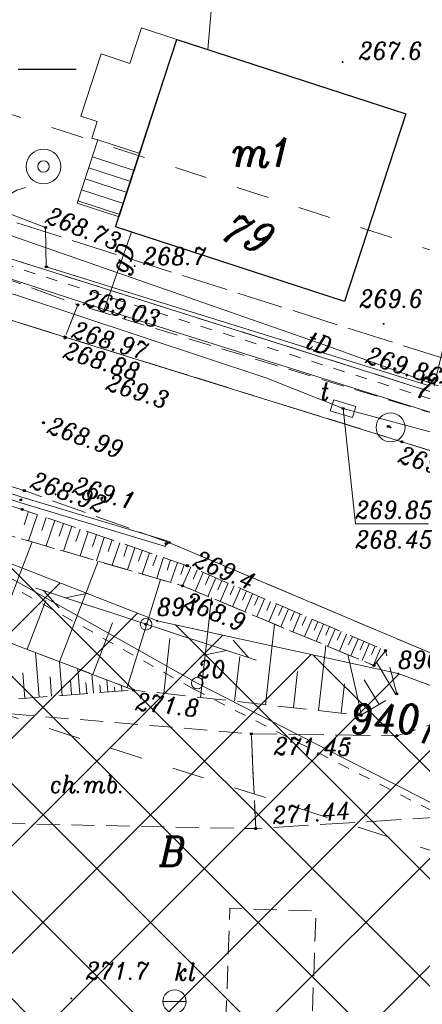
# Model space of a CAD drawing. Header units: metres. Extents: x 7435600 to 7436400, y 5537603 to 5538250.
# Tile 27 of 43: x 7436000 to 7436017, y 5537910 to 5537952. Entities that reach past the tile are written whole.
import ezdxf
from ezdxf.enums import TextEntityAlignment as Align

# ---------------------------------------------------------------- set-up
doc = ezdxf.new("R2010")
doc.units = ezdxf.units.M
doc.header["$MEASUREMENT"] = 0
for name, pattern in [('0.5_0.5', [1, 0.5, -0.5]), ('1.4_1.4', [2.8, 1.4, -1.4]), ('1.5_0.5', [2, 1.5, -0.5]), ('219-500', [0]), ('ktok02-500', [0]), ('mz1.0_0.5', [1.5, 1, -0.5]), ('mz1.25_0.5', [1.75, 1.25, -0.5]), ('mz2.0_0.5', [2.5, 2, -0.5])]:
    doc.linetypes.add(name, pattern=pattern)
doc.layers.get('0').update_dxf_attribs({"color": 2, "linetype": 'CONTINUOUS', "lineweight": 5})
doc.layers.add('!ramka', color=2, linetype='CONTINUOUS', lineweight=0)
doc.layers.add('BUIB02_02', color=7, linetype='CONTINUOUS', lineweight=0)
for name, color, linetype in [('000 Inne (niezydentyfikowane)', 7, 'CONTINUOUS'), ('121-Punkt osnowy szczegółowej', 7, 'CONTINUOUS'), ('121-Punkt osnowy szczegółowej-Atr103', 7, 'CONTINUOUS'), ('140-Punkty robocze', 7, 'CONTINUOUS'), ('202-Punkt graniczny stabilizowany trwale', 7, 'CONTINUOUS'), ('202-Punkt graniczny stabilizowany trwale-Atr103', 7, 'CONTINUOUS'), ('203-Punkt załamania granicy działki nie stabilizowany', 7, 'CONTINUOUS'), ('203-Punkt załamania granicy działki nie stabilizowany-Atr103', 7, 'CONTINUOUS'), ('210-Oznaczenie użytku', 7, 'CONTINUOUS'), ('211-Nr działki', 7, 'CONTINUOUS'), ('217-Granica konturu klasyfikcyjnego', 7, 'CONTINUOUS'), ('218-Granica użytku po granicy działki', 7, 'CONTINUOUS'), ('219-Linia granicy', 7, 'CONTINUOUS'), ('238-Punkt adresowy budynku', 7, 'CONTINUOUS'), ('312-Budynek (powierzchnia)', 7, 'CONTINUOUS'), ('312-Numer ewidencyjny budynku-Atr124', 7, 'CONTINUOUS'), ('352-schody (powierzchnia)', 7, 'CONTINUOUS'), ('403-Punkt określonej wysokości', 7, 'CONTINUOUS'), ('brama (linia)', 7, 'CONTINUOUS'), ('brama (linia) - symbol', 7, 'CONTINUOUS'), ('chodnik (powierzchnia)', 7, 'CONTINUOUS'), ('chodnik (powierzchnia)-Atr17', 7, 'CONTINUOUS'), ('jezdnia (powierzchnia)', 7, 'CONTINUOUS'), ('krawężnik (linia)', 7, 'CONTINUOUS'), ('Miejsce błędu lub ostrzeżenia po kontroli', 7, 'CONTINUOUS'), ('ogrodzenie trwałe (linia)', 7, 'CONTINUOUS'), ('osadnik kanalizacji lokalnej (dół Chambeau) (punkt)', 7, 'CONTINUOUS'), ('osadnik kanalizacji lokalnej (dół Chambeau) (punkt)-Atr17', 7, 'CONTINUOUS'), ('przewód gazowy (linia)', 7, 'CONTINUOUS'), ('przewód gazowy (linia)-Atr1', 7, 'CONTINUOUS'), ('przewód telekomunikacyjny (linia)', 7, 'CONTINUOUS'), ('przewód telekomunikacyjny (linia) - symbol', 7, 'CONTINUOUS'), ('przewód telekomunikacyjny (linia)-Atr1', 7, 'CONTINUOUS'), ('przewód telekomunikacyjny - projektowany lub w budowie (linia) - ob. projektowany', 7, 'CONTINUOUS'), ('przewód wodociągowy (linia)', 7, 'CONTINUOUS'), ('punkt o określonej wysokości (sieć telekomunikacyjna)', 7, 'CONTINUOUS'), ('punkt o określonej wysokości (sieć telekomunikacyjna)-Atr2', 7, 'CONTINUOUS'), ('punkt o określonej wysokości (sieć telekomunikacyjna)-Atr3', 7, 'CONTINUOUS'), ('punkt wysokościowy naturalny', 7, 'CONTINUOUS'), ('punkt wysokościowy naturalny-Atr2', 7, 'CONTINUOUS'), ('punkt wysokościowy sztuczny', 7, 'CONTINUOUS'), ('punkt wysokościowy sztuczny-Atr2', 7, 'CONTINUOUS'), ('rów melioracyjny  przydrożny (linia)', 7, 'CONTINUOUS'), ('skarpa nieumocniona (powierzchnia)', 7, 'CONTINUOUS'), ('Strefa osuwisk potencjalnych', 7, 'CONTINUOUS'), ('studnia (punkt)', 7, 'CONTINUOUS'), ('studzienka prostokątna - przewód telekomunikacyjny (punkt)', 7, 'CONTINUOUS'), ('studzienka prostokątna - przewód telekomunikacyjny (punkt)-Atr17', 7, 'CONTINUOUS'), ('słup (punkt)', 7, 'CONTINUOUS'), ('Wstawianie ramki sekcyjnej z opisem', 7, 'CONTINUOUS')]:
    doc.layers.add(name, color=color, linetype=linetype)
doc.styles.get("Standard").update_dxf_attribs({"font": 'italic_1250.shx', "width": 0.75})
doc.linetypes.add('902-500', pattern='A,3.75,0,[1,ksztalty.shx,S=0.5,R=0,X=0,Y=0],3.75', length=7.5)

# ---------------------------------------------------------------- blocks, each defined once
blk = doc.blocks.new('203')
at = {"linetype": 'Continuous', "lineweight": 0}
h = blk.add_hatch(color=0, dxfattribs=at)
edge = h.paths.add_edge_path()
edge.add_arc((0, 0), 0.045, 0, 360)
blk = doc.blocks.new('202')
at = {"color": 0, "linetype": 'Continuous', "lineweight": 0}
blk.add_circle((0, 0), 0.25, dxfattribs=at)
blk = doc.blocks.new('US13')
at = {"color": 0, "linetype": 'Continuous', "lineweight": 13}
for radius in [0.75, 0.25]:
    blk.add_circle((0, 0), radius, dxfattribs=at)
blk = doc.blocks.new('US07')
at = {"color": 0, "linetype": 'Continuous', "lineweight": 13}
for q in [(-0.5, 0), (0.5, 0)]:
    blk.add_line((0, 0), q, dxfattribs=at)
blk.add_circle((0, 0), 0.5, dxfattribs=at)
blk = doc.blocks.new('PT01')
at = {"color": 0, "linetype": 'Continuous', "lineweight": 13}
for p, q in [((4.65, 0), (3.784, 0.5)), ((0.65, 0), (0, 0)), ((0.65, 0), (1.65, 0)), ((1.65, 0), (2.65, 0)), ((2.65, 0), (3.65, 0)), ((3.65, 0), (2.784, -0.5)), ((3.65, 0), (4.65, 0)), ((4.65, 0), (5, 0))]:
    blk.add_line(p, q, dxfattribs=at)
blk = doc.blocks.new('PW01')
at = {"linetype": 'Continuous', "lineweight": 13}
h = blk.add_hatch(color=0, dxfattribs=at)
edge = h.paths.add_edge_path()
edge.add_arc((0, 0), 0.045, 0, 360)
blk = doc.blocks.new('121')
at = {"linetype": 'Continuous', "lineweight": 13}
h = blk.add_hatch(color=0, dxfattribs=at)
edge = h.paths.add_edge_path()
edge.add_arc((0, 0), 0.045, 0, 360)
at = {"color": 0, "linetype": 'Continuous', "lineweight": 13}
blk.add_circle((0, 0), 0.625, dxfattribs=at)
blk = doc.blocks.new('OK02')
at = {"color": 0, "linetype": 'Continuous', "lineweight": 0}
for centre, start, end in [((-1.5, 0), 0, 60), ((1.5, 0), 120, 180)]:
    blk.add_arc(centre, 1.5, start, end, dxfattribs=at)
blk = doc.blocks.new('SM04')
at = {"color": 0, "linetype": 'Continuous', "lineweight": 13}
blk.add_circle((0, 0), 0.25, dxfattribs=at)
blk = doc.blocks.new('US15B')
at = {"color": 0, "linetype": 'Continuous', "lineweight": 0}
blk.add_lwpolyline([(-0.5, -0.25), (0.5, -0.25), (0.5, 0.25), (-0.5, 0.25)], close=True, dxfattribs=at)
blk = doc.blocks.new('PW02')
at = {"linetype": 'Continuous', "lineweight": 13}
h = blk.add_hatch(color=0, dxfattribs=at)
edge = h.paths.add_edge_path()
edge.add_arc((0, 0), 0.045, 0, 360)
blk = doc.blocks.new('RAMKA500K')
at = {"color": 0}
blk.add_line((0, 200), (2.5, 200), dxfattribs=at)
blk = doc.blocks.new('PIKIETA')
at = {"color": 0}
blk.add_circle((0, 0), 0.045, dxfattribs=at)
blk = doc.blocks.new('801')
at = {"linetype": 'Continuous', "lineweight": 13}
h = blk.add_hatch(color=0, dxfattribs=at)
edge = h.paths.add_edge_path()
edge.add_arc((0, 0), 0.045, 0, 360)

msp = doc.modelspace()

# ---------------------------------------------------------------- hatches: boundary and pattern name
at = {"layer": 'BUIB02_02', "linetype": 'Continuous', "lineweight": 5}
h = msp.add_hatch(dxfattribs=at)
h.set_pattern_fill('CROSSHATCH', color=253, style=0, pattern_type=2)
h.set_pattern_definition([(45, (7435961.6253, 5537924.7712), (-2.319904, 2.319904), []), (315, (7435961.6253, 5537924.7712), (2.319904, 2.319904), [])])
h.paths.add_polyline_path([(7436043.44, 5537913.56), (7436060.08, 5537909.02), (7436072.46, 5537904.21), (7436080.45, 5537901.44), (7436125.26, 5537886.3), (7436123.85, 5537883.72), (7436121.78, 5537879.94), (7436111.81, 5537868.54), (7436097.96, 5537862.42), (7436082.82, 5537862.73), (7436056.09, 5537869.29), (7436015.82, 5537881.67), (7435957.74, 5537897.76), (7435948.84, 5537901.62), (7435934.32, 5537910.49), (7435934.03, 5537910.63), (7435939.24, 5537925.51), (7435940.01, 5537935.88), (7435938.04, 5537945.01), (7435935.67, 5537947.6), (7435945.85, 5537945.72), (7435954.28, 5537942.86), (7435969.69, 5537938.08), (7435996.02, 5537930.09), (7436005.99, 5537926.19), (7436016.39, 5537923.91), (7436023.56, 5537921.25)])

# ---------------------------------------------------------------- linework, layer by layer
at = {"layer": '!ramka', "color": 251, "linetype": 'Continuous', "lineweight": 13}
msp.add_3dface([(7435692.445, 5538052.761), (7436192.445, 5538052.761), (7436192.445, 5537747.761), (7435692.445, 5537747.761)], dxfattribs=at)
at = {"layer": '000 Inne (niezydentyfikowane)', "color": 251, "linetype": 'Continuous', "lineweight": 13, "flags": 128}
for points in [[(7436000.44, 5537930.91), (7436000.25, 5537930.33)], [(7436000.83, 5537930.78), (7436000.44, 5537929.64)], [(7436001.21, 5537930.65), (7436001.02, 5537930.09)], [(7436001.58, 5537930.52), (7436001.21, 5537929.42)], [(7436001.95, 5537930.39), (7436001.77, 5537929.85)], [(7436002.31, 5537930.27), (7436001.95, 5537929.2)], [(7436002.67, 5537930.15), (7436002.49, 5537929.62)], [(7436003.02, 5537930.03), (7436002.67, 5537928.99)], [(7435999.02, 5537925.48), (7436000.6, 5537929.6)], [(7436003.37, 5537929.91), (7436003.2, 5537929.4)], [(7436003.71, 5537929.79), (7436003.37, 5537928.78)], [(7436004.05, 5537929.68), (7436003.88, 5537929.18)], [(7436004.38, 5537929.56), (7436004.05, 5537928.59)], [(7436004.71, 5537929.45), (7436004.55, 5537928.97)], [(7436005.03, 5537929.34), (7436004.71, 5537928.39)], [(7436005.35, 5537929.23), (7436005.19, 5537928.77)], [(7436005.66, 5537929.13), (7436005.35, 5537928.21)], [(7436001.78, 5537924.42), (7436003.45, 5537928.76)], [(7436005.97, 5537929.02), (7436005.81, 5537928.57)], [(7436006.27, 5537928.92), (7436005.97, 5537928.03)], [(7436006.57, 5537928.82), (7436006.42, 5537928.38)], [(7436006.87, 5537928.71), (7436006.57, 5537927.85)], [(7436007.16, 5537928.62), (7436007.01, 5537928.19)], [(7436007.44, 5537928.51), (7436007.09, 5537927.7)], [(7436007.71, 5537928.39), (7436007.54, 5537927.99)], [(7436007.98, 5537928.27), (7436007.63, 5537927.47)], [(7436004.69, 5537923.31), (7436006.13, 5537927.98)], [(7436008.25, 5537928.16), (7436008.08, 5537927.76)], [(7436008.52, 5537928.04), (7436008.17, 5537927.24)], [(7436008.78, 5537927.93), (7436008.61, 5537927.53)], [(7436009.05, 5537927.82), (7436008.71, 5537927.02)], [(7436009.31, 5537927.7), (7436009.14, 5537927.31)], [(7436009.58, 5537927.59), (7436009.24, 5537926.8)], [(7436009.84, 5537927.48), (7436009.67, 5537927.08)], [(7436000.38, 5537924.96), (7436001.19, 5537927.07)], [(7436007.86, 5537922.88), (7436008.34, 5537927.18)], [(7436010.1, 5537927.36), (7436009.77, 5537926.58)], [(7436010.36, 5537927.25), (7436010.19, 5537926.86)], [(7436010.62, 5537927.14), (7436010.29, 5537926.36)], [(7436010.88, 5537927.03), (7436010.72, 5537926.64)], [(7436011.14, 5537926.92), (7436010.81, 5537926.15)], [(7436011.4, 5537926.81), (7436011.23, 5537926.42)], [(7436011.65, 5537926.7), (7436011.32, 5537925.93)], [(7436011.91, 5537926.59), (7436011.74, 5537926.21)], [(7436012.16, 5537926.48), (7436011.84, 5537925.72)], [(7436012.42, 5537926.37), (7436012.25, 5537925.99)], [(7436012.67, 5537926.26), (7436012.34, 5537925.51)], [(7436012.92, 5537926.15), (7436012.76, 5537925.78)], [(7436003.22, 5537923.87), (7436004.07, 5537926.1)], [(7436010.67, 5537922.57), (7436011.05, 5537926.05)], [(7436013.17, 5537926.05), (7436012.85, 5537925.3)], [(7436013.42, 5537925.94), (7436013.26, 5537925.57)], [(7436013.67, 5537925.83), (7436013.35, 5537925.09)], [(7436013.92, 5537925.73), (7436013.76, 5537925.36)], [(7436006.28, 5537923.05), (7436006.54, 5537925.42)], [(7436014.16, 5537925.62), (7436013.85, 5537924.88)], [(7436014.41, 5537925.51), (7436014.25, 5537925.15)], [(7436014.66, 5537925.41), (7436014.34, 5537924.68)], [(7436014.9, 5537925.3), (7436014.74, 5537924.94)], [(7436012.95, 5537922.31), (7436013.26, 5537925.12)], [(7436015.14, 5537925.2), (7436014.83, 5537924.47)], [(7436015.39, 5537925.09), (7436015.23, 5537924.73)], [(7436015.63, 5537924.99), (7436015.32, 5537924.27)], [(7436000.9, 5537922.89), (7436000.75, 5537924.82)], [(7436001.89, 5537922.97), (7436001.78, 5537924.42)], [(7436009.33, 5537922.72), (7436009.55, 5537924.65)], [(7436014.8, 5537922.12), (7436014.21, 5537924.73)], [(7436002.65, 5537923.02), (7436002.57, 5537924.12)], [(7436011.87, 5537922.43), (7436012.04, 5537924)], [(7436016.28, 5537923.01), (7436015.45, 5537924.4)], [(7436000.28, 5537922.84), (7436000.2, 5537923.95)], [(7436001.43, 5537922.93), (7436001.37, 5537923.77)], [(7436002.3, 5537923), (7436002.25, 5537923.63)], [(7436003.24, 5537923.07), (7436003.18, 5537923.89)], [(7436003.86, 5537923.12), (7436003.82, 5537923.64)], [(7436015.56, 5537922.58), (7436014.92, 5537923.64)], [(7436002.96, 5537923.05), (7436002.92, 5537923.52)], [(7436003.55, 5537923.09), (7436003.52, 5537923.43)], [(7436004.16, 5537923.14), (7436004.15, 5537923.33)], [(7436004.47, 5537923.16), (7436004.45, 5537923.4)], [(7436013.93, 5537922.2), (7436014.07, 5537923.47)]]:
    msp.add_lwpolyline(points, dxfattribs=at)
at = {"layer": '217-Granica konturu klasyfikcyjnego', "color": 3, "linetype": '1.5_0.5', "lineweight": 13, "flags": 128}
msp.add_lwpolyline([(7435982.96, 5537947.11), (7436017.98, 5537936.02)], dxfattribs=at)
at = {"layer": '218-Granica użytku po granicy działki', "color": 3, "linetype": '0.5_0.5', "lineweight": 13}
for p, q in [((7436017.889, 5537935.734), (7435982.869, 5537946.824)), ((7436007.573, 5537923.239), (7435995.873, 5537929.829)), ((7436007.573, 5537923.239), (7436007.573, 5537923.239)), ((7436007.573, 5537923.239), (7436007.573, 5537923.239)), ((7436028.503, 5537912.533), (7436007.583, 5537923.233)), ((7436007.583, 5537923.233), (7436007.583, 5537923.233)), ((7436007.583, 5537923.233), (7436007.583, 5537923.233))]:
    msp.add_line(p, q, dxfattribs=at)
at = {"layer": '219-Linia granicy', "color": 3, "linetype": '219-500', "lineweight": 13, "flags": 128}
for points in [[(7435982.96, 5537947.11), (7436017.98, 5537936.02)], [(7435996.02, 5537930.09), (7436005.99, 5537926.19)], [(7435996.02, 5537930.09), (7436007.72, 5537923.5)], [(7436005.99, 5537926.19), (7436016.39, 5537923.91)], [(7436016.39, 5537923.91), (7436023.56, 5537921.25)], [(7436028.64, 5537912.8), (7436007.72, 5537923.5)]]:
    msp.add_lwpolyline(points, dxfattribs=at)
at = {"layer": '312-Budynek (powierzchnia)', "color": 251, "linetype": 'Continuous', "lineweight": 25, "flags": 128}
for points in [[(7436004.2, 5537943.19), (7436006.84, 5537951.28)], [(7436006.84, 5537951.28), (7436016.71, 5537948.07)], [(7436016.71, 5537948.07), (7436014.07, 5537939.98)], [(7436014.07, 5537939.98), (7436004.2, 5537943.19)]]:
    msp.add_lwpolyline(points, dxfattribs=at)
at = {"layer": '352-schody (powierzchnia)', "color": 251, "linetype": 'Continuous', "lineweight": 13}
for p, q in [((7436005.32, 5537951.78), (7436004.81, 5537950.25)), ((7436006.84, 5537951.28), (7436005.32, 5537951.78)), ((7436005.24, 5537946.36), (7436006.84, 5537951.28)), ((7436003.58, 5537950.66), (7436002.7, 5537947.97)), ((7436004.81, 5537950.25), (7436003.58, 5537950.66)), ((7436002.7, 5537947.97), (7436003.41, 5537947.75)), ((7436003.41, 5537947.75), (7436003.18, 5537947.03)), ((7436002.54, 5537944.22), (7436003.43, 5537946.95)), ((7436003.18, 5537947.03), (7436003.43, 5537946.95)), ((7436003.43, 5537946.95), (7436005.24, 5537946.36)), ((7436003.2, 5537946.22), (7436005, 5537945.63)), ((7436005.24, 5537946.36), (7436004.35, 5537943.63)), ((7436003.04, 5537945.75), (7436004.85, 5537945.16)), ((7436002.89, 5537945.27), (7436004.69, 5537944.68)), ((7436002.73, 5537944.8), (7436004.54, 5537944.21)), ((7436004.35, 5537943.63), (7436002.54, 5537944.22)), ((7436002.57, 5537944.32), (7436004.38, 5537943.73))]:
    msp.add_line(p, q, dxfattribs=at)
at = {"layer": 'brama (linia)', "color": 251, "linetype": 'ktok02-500', "lineweight": 13, "flags": 128}
msp.add_lwpolyline([(7435997.13, 5537944.71), (7436001.18, 5537943.17)], dxfattribs=at)
at = {"layer": 'chodnik (powierzchnia)', "color": 251, "linetype": 'mz1.0_0.5', "lineweight": 13, "flags": 128}
for points in [[(7436039.35, 5537926.69), (7436041.69, 5537927.55), (7436034.78, 5537929.76), (7436034.09, 5537930.03), (7436026.08, 5537932.6), (7436018.67, 5537934.94), (7436017.51, 5537935.26), (7436002.57, 5537939.83), (7436002.02, 5537938.44), (7436025.95, 5537930.99), (7436033.49, 5537928.6)], [(7436010.24, 5537917.22), (7436010.05, 5537921.31), (7435995.73, 5537922.5), (7435995.75, 5537917.51)], [(7436008.88, 5537906.82), (7436008.73, 5537904.06), (7436012.45, 5537903.85), (7436012.58, 5537906.28), (7436012.84, 5537913.66), (7436009.13, 5537913.78)]]:
    msp.add_lwpolyline(points, close=True, dxfattribs=at)
at = {"layer": 'jezdnia (powierzchnia)', "color": 251, "linetype": '1.5_0.5', "lineweight": 13, "flags": 128}
for points in [[(7435787.98, 5537999.13), (7435812.53, 5537991.36), (7435837.49, 5537983.4), (7435851.56, 5537978.92), (7435872.9, 5537972.2), (7435884.62, 5537968.52), (7435893.22, 5537965.82), (7435917.63, 5537958.09), (7435931.26, 5537953.8), (7435946.49, 5537948.88), (7435956.04, 5537945.83), (7435981.79, 5537937.53), (7436000.26, 5537931.81), (7436006.5, 5537929.57), (7436018.45, 5537924.52), (7436030.52, 5537919.43), (7436040.91, 5537915.64), (7436044.65, 5537914.31), (7436047.5, 5537913.32), (7436048.48, 5537913.11), (7436051.09, 5537912.8), (7436055.46, 5537912.3), (7436060.57, 5537911.81), (7436062.36, 5537911.5), (7436063.03, 5537911.36), (7436070.16, 5537909.02), (7436075.77, 5537907.07), (7436087.88, 5537902.7), (7436092.65, 5537900.86), (7436104.8, 5537895.98), (7436111.99, 5537892.99), (7436117.36, 5537890.77), (7436120.52, 5537889.46), (7436121.95, 5537888.81), (7436122.58, 5537888.36), (7436123.09, 5537887.94), (7436123.7, 5537887.23), (7436124.27, 5537886.43), (7436124.63, 5537885.44), (7436124.96, 5537883.49), (7436124.82, 5537882.04), (7436132.59, 5537891.94), (7436128.79, 5537893.6), (7436127.56, 5537894.18), (7436120.05, 5537897.35), (7436109.2, 5537901.85), (7436098.73, 5537906.14), (7436090.27, 5537909.41), (7436082.51, 5537912.25), (7436078.14, 5537913.79), (7436065.14, 5537918.22), (7436053.81, 5537921.98), (7436047.55, 5537924.02), (7436039.35, 5537926.69), (7436033.49, 5537928.6), (7436025.95, 5537930.99), (7436016.54, 5537933.92), (7436002.02, 5537938.44), (7435996.37, 5537940.2), (7435994.48, 5537940.74), (7435983.95, 5537944.1), (7435976.31, 5537946.5), (7435971.56, 5537947.96), (7435963.8, 5537950.41), (7435957.25, 5537952.56), (7435948.59, 5537955.3), (7435932.89, 5537960.3), (7435919.95, 5537964.35), (7435895.13, 5537972.13), (7435875.07, 5537978.57), (7435853.94, 5537985.24), (7435845.26, 5537987.99), (7435839.58, 5537989.79), (7435830.87, 5537992.55), (7435814.74, 5537997.65), (7435806.05, 5538000.41), (7435789.9, 5538005.53), (7435788.87, 5538002.22)], [(7435994.48, 5537940.74), (7435996.37, 5537940.2), (7436002.02, 5537938.44), (7436002.57, 5537939.83), (7435997.45, 5537941.7), (7435994.95, 5537942.36)], [(7436028.02, 5537918.04), (7436027.59, 5537915.91), (7436023.85, 5537916.03), (7436022.85, 5537917.34), (7436021.14, 5537917.9), (7436010.24, 5537917.22), (7436010.05, 5537921.31), (7436016.33, 5537921.23), (7436018.71, 5537922)]]:
    msp.add_lwpolyline(points, close=True, dxfattribs=at)
at = {"layer": 'krawężnik (linia)', "color": 251, "linetype": 'Continuous', "lineweight": 13, "flags": 128}
for points in [[(7436002.02, 5537938.44), (7435996.37, 5537940.2), (7435994.48, 5537940.74), (7435983.95, 5537944.1), (7435976.31, 5537946.5), (7435971.56, 5537947.96), (7435963.8, 5537950.41), (7435957.25, 5537952.56), (7435948.59, 5537955.3), (7435932.89, 5537960.3), (7435919.95, 5537964.35), (7435895.13, 5537972.13), (7435875.07, 5537978.57), (7435853.94, 5537985.24), (7435845.26, 5537987.99), (7435839.58, 5537989.79), (7435830.87, 5537992.55), (7435814.74, 5537997.65), (7435806.05, 5538000.41), (7435789.9, 5538005.53)], [(7436132.59, 5537891.94), (7436128.79, 5537893.6), (7436127.56, 5537894.18), (7436120.05, 5537897.35), (7436109.2, 5537901.85), (7436098.73, 5537906.14), (7436090.27, 5537909.41), (7436082.51, 5537912.25), (7436078.14, 5537913.79), (7436065.14, 5537918.22), (7436053.81, 5537921.98), (7436047.55, 5537924.02), (7436039.35, 5537926.69), (7436033.49, 5537928.6), (7436025.95, 5537930.99), (7436016.54, 5537933.92), (7436002.02, 5537938.44), (7435996.37, 5537940.2), (7435994.48, 5537940.74), (7435983.95, 5537944.1), (7435976.31, 5537946.5), (7435971.56, 5537947.96), (7435963.8, 5537950.41)], [(7436002.02, 5537938.44), (7436016.54, 5537933.92), (7436025.95, 5537930.99), (7436033.49, 5537928.6), (7436039.35, 5537926.69), (7436047.55, 5537924.02), (7436053.81, 5537921.98), (7436065.14, 5537918.22), (7436078.14, 5537913.79), (7436082.51, 5537912.25), (7436090.27, 5537909.41), (7436098.73, 5537906.14), (7436109.2, 5537901.85), (7436120.05, 5537897.35), (7436127.56, 5537894.18), (7436128.79, 5537893.6), (7436132.59, 5537891.94)], [(7436060.57, 5537911.81), (7436055.46, 5537912.3), (7436051.09, 5537912.8), (7436048.48, 5537913.11), (7436047.5, 5537913.32), (7436044.65, 5537914.31), (7436040.91, 5537915.64), (7436030.52, 5537919.43), (7436018.45, 5537924.52), (7436006.5, 5537929.57)]]:
    msp.add_lwpolyline(points, dxfattribs=at)
at = {"layer": 'Miejsce błędu lub ostrzeżenia po kontroli', "color": 214, "linetype": '1.4_1.4', "lineweight": 13, "flags": 128}
for points in [[(7435942.54, 5537965.49), (7435996.65, 5537949.04), (7436064.9, 5537926.91), (7436099.32, 5537915.75), (7436131.86, 5537901.49)], [(7436121.51, 5537879.44), (7436086.31, 5537893.58), (7436036.83, 5537910.19), (7435996.36, 5537923.13), (7435965.36, 5537932.47), (7435931.39, 5537911.93)]]:
    msp.add_lwpolyline(points, dxfattribs=at)
at = {"layer": 'ogrodzenie trwałe (linia)', "color": 251, "linetype": '902-500', "lineweight": 13, "flags": 128}
for points in [[(7435995.28, 5537963.46), (7435998.2, 5537963.78), (7436008.7, 5537958.31), (7436014.19, 5537955.44), (7436021.62, 5537951.9), (7436017.93, 5537936.28), (7436001.21, 5537941.47)], [(7436001.21, 5537941.47), (7436001.18, 5537943.17)]]:
    msp.add_lwpolyline(points, dxfattribs=at)
at = {"layer": 'przewód gazowy (linia)', "color": 40, "linetype": 'Continuous', "lineweight": 13, "flags": 128}
for points in [[(7436115.36, 5537902.41), (7436086.96, 5537911.98), (7436069.03, 5537918.12), (7436049.03, 5537925.09), (7436028.69, 5537931.7), (7436019.45, 5537934.66), (7436003.71, 5537939.63), (7435979.37, 5537947.59), (7435943.65, 5537961.27)], [(7436003.71, 5537939.63), (7436004.89, 5537942.97)]]:
    msp.add_lwpolyline(points, dxfattribs=at)
at = {"layer": 'przewód telekomunikacyjny (linia)', "color": 30, "linetype": 'Continuous', "lineweight": 13, "flags": 128}
for points in [[(7435943.53, 5537958.19), (7435981.13, 5537946.12), (7435985.96, 5537944.59), (7435999.97, 5537940.23), (7436010.72, 5537936.66), (7436014.01, 5537935.35), (7436017.71, 5537934.36), (7436025.16, 5537932.12), (7436036.65, 5537928.62), (7436050.47, 5537924.04), (7436064.43, 5537919.12), (7436073.85, 5537915.97), (7436089.58, 5537910.49), (7436113.88, 5537900.57), (7436129.588, 5537894.208)], [(7436130.051, 5537895.309), (7436124.6, 5537897.76), (7436116.25, 5537901.53), (7436109.09, 5537903.89), (7436095.83, 5537908.38), (7436076.93, 5537915.79), (7436067.21, 5537919.52), (7436042.88, 5537927.41), (7436013.15, 5537938.11), (7435996, 5537944.11), (7435981.96, 5537949.04)]]:
    msp.add_lwpolyline(points, dxfattribs=at)
at = {"layer": 'przewód telekomunikacyjny - projektowany lub w budowie (linia) - ob. projektowany', "color": 30, "linetype": 'mz2.0_0.5', "lineweight": 13, "flags": 128}
msp.add_lwpolyline([(7435792.843, 5538009.737), (7435824.83, 5537998.33), (7435855.01, 5537989.2), (7435890.63, 5537977.66), (7435960.78, 5537956.17), (7435995.22, 5537944.87), (7436035.99, 5537931.9), (7436029.28, 5537911.61)], dxfattribs=at)
at = {"layer": 'przewód wodociągowy (linia)', "color": 5, "linetype": 'Continuous', "lineweight": 13, "flags": 128}
msp.add_lwpolyline([(7436008.18, 5537950.85), (7436008.57, 5537955.39), (7436009.34, 5537958.17), (7436012.29, 5537961.23), (7436014.39, 5537967.87)], dxfattribs=at)
at = {"layer": 'punkt o określonej wysokości (sieć telekomunikacyjna)-Atr2', "color": 251, "lineweight": 13, "flags": 128}
msp.add_lwpolyline([(7436014.01, 5537935.35), (7436014.54, 5537930.37), (7436017.686, 5537930.37)], dxfattribs=at)
at = {"layer": 'rów melioracyjny  przydrożny (linia)', "color": 251, "linetype": 'Continuous', "lineweight": 13}
for p, q in [((7435993.882, 5537933.411), (7436000.072, 5537931.291)), ((7435993.958, 5537933.649), (7436000.148, 5537931.529)), ((7436000.072, 5537931.291), (7436006.344, 5537929.4)), ((7436000.148, 5537931.529), (7436006.416, 5537929.64)), ((7436006.416, 5537929.64), (7436006.344, 5537929.4))]:
    msp.add_line(p, q, dxfattribs=at)
at = {"layer": 'skarpa nieumocniona (powierzchnia)', "color": 251, "linetype": 'mz1.25_0.5', "lineweight": 13, "flags": 128}
for points in [[(7436015.84, 5537924.9), (7436015.34, 5537924.26), (7436007.08, 5537927.7), (7435999.83, 5537929.82), (7435981.94, 5537935.54), (7435962.85, 5537941.28), (7435956.53, 5537943.05), (7435957.06, 5537944.31), (7435963.09, 5537942.51), (7435981.71, 5537936.64), (7436000.17, 5537931), (7436007.29, 5537928.57)], [(7435956.18, 5537941.96), (7435961.99, 5537939.66), (7436004.97, 5537923.2), (7435995.73, 5537922.5), (7435989.16, 5537925.21), (7435980.34, 5537927.46), (7435972.05, 5537929.18), (7435966.45, 5537929.74), (7435960.98, 5537930.49), (7435957.78, 5537929.18), (7435952.72, 5537927.01), (7435950.44, 5537924.68), (7435945.85, 5537920.16), (7435943.36, 5537918.26), (7435938.95, 5537915.67), (7435936.52, 5537915.42), (7435934.5, 5537914.38), (7435930.96, 5537912.14), (7435927.93, 5537913.63), (7435928.19, 5537913.84), (7435936.04, 5537920.66), (7435937.9, 5537922.28), (7435941.67, 5537925.05), (7435944.55, 5537927.82), (7435949.93, 5537931.31), (7435954.28, 5537942.86)], [(7436014.78, 5537922.11), (7436016.33, 5537923.04), (7436015.84, 5537924.9), (7436015.34, 5537924.26), (7436007.08, 5537927.7), (7435999.83, 5537929.82), (7435981.94, 5537935.54), (7435962.85, 5537941.28), (7435956.53, 5537943.05), (7435956.18, 5537941.96), (7435961.99, 5537939.66), (7436004.97, 5537923.2)]]:
    msp.add_lwpolyline(points, close=True, dxfattribs=at)
at = {"layer": 'Strefa osuwisk potencjalnych', "color": 253, "linetype": 'Continuous', "lineweight": 13, "flags": 128}
msp.add_lwpolyline([(7435954.28, 5537942.86), (7435969.69, 5537938.08), (7435996.02, 5537930.09), (7436005.99, 5537926.19), (7436016.39, 5537923.91), (7436023.56, 5537921.25), (7436043.44, 5537913.56), (7436060.08, 5537909.02), (7436072.46, 5537904.21), (7436080.45, 5537901.44), (7436125.26, 5537886.3), (7436123.85, 5537883.72), (7436121.78, 5537879.94), (7436111.81, 5537868.54), (7436097.96, 5537862.42), (7436082.82, 5537862.73), (7436056.09, 5537869.29), (7436015.82, 5537881.67), (7435957.74, 5537897.76)], dxfattribs=at)
msp.add_lwpolyline([(7435954.28, 5537942.86), (7435969.69, 5537938.08), (7435996.02, 5537930.09), (7436005.99, 5537926.19), (7436016.39, 5537923.91), (7436023.56, 5537921.25), (7436043.44, 5537913.56), (7436060.08, 5537909.02), (7436072.46, 5537904.21), (7436080.45, 5537901.44), (7436125.26, 5537886.3), (7436123.85, 5537883.72), (7436121.78, 5537879.94), (7436111.81, 5537868.54), (7436097.96, 5537862.42), (7436082.82, 5537862.73), (7436056.09, 5537869.29), (7436015.82, 5537881.67), (7435957.74, 5537897.76)], dxfattribs=at)
msp.add_lwpolyline([(7435954.28, 5537942.86), (7435969.69, 5537938.08), (7435996.02, 5537930.09), (7436005.99, 5537926.19), (7436016.39, 5537923.91), (7436023.56, 5537921.25), (7436043.44, 5537913.56), (7436060.08, 5537909.02), (7436072.46, 5537904.21), (7436080.45, 5537901.44), (7436125.26, 5537886.3), (7436123.85, 5537883.72), (7436121.78, 5537879.94), (7436111.81, 5537868.54), (7436097.96, 5537862.42), (7436082.82, 5537862.73), (7436056.09, 5537869.29), (7436015.82, 5537881.67), (7435957.74, 5537897.76)], dxfattribs=at)

# ---------------------------------------------------------------- block references
at = {"layer": '121-Punkt osnowy szczegółowej', "color": 251, "linetype": 'Continuous', "lineweight": 13}
msp.add_blockref('121', (7436016.06, 5537934.54), dxfattribs=at)
at = {"layer": '140-Punkty robocze', "color": 1, "linetype": 'Continuous', "lineweight": 13}
for p in [(7436001.18, 5537943.17), (7436001.21, 5537941.47), (7436002.57, 5537939.83), (7436002.02, 5537938.44), (7436002.02, 5537938.4), (7436014.01, 5537935.35), (7436001.09, 5537934.74), (7436015.96, 5537934.58), (7436016.54, 5537933.92), (7436000.26, 5537931.81), (7436000.11, 5537931.41), (7436000.17, 5537931), (7436006.38, 5537929.52), (7436006.5, 5537929.57), (7436007.29, 5537928.57), (7436007.08, 5537927.7), (7436005.51, 5537926.04), (7436015.84, 5537924.9), (7436015.34, 5537924.26), (7436004.97, 5537923.2), (7436016.33, 5537923.04), (7436014.78, 5537922.11), (7436010.05, 5537921.31), (7436016.33, 5537921.23), (7436014.26, 5537920.9), (7436010.24, 5537917.22)]:
    msp.add_blockref('PIKIETA', p, dxfattribs=at)
at = {"layer": '202-Punkt graniczny stabilizowany trwale', "color": 3, "linetype": 'Continuous', "lineweight": 13}
msp.add_blockref('202', (7436007.72, 5537923.5), dxfattribs=at)
at = {"layer": '203-Punkt załamania granicy działki nie stabilizowany', "color": 3, "linetype": 'Continuous', "lineweight": 13}
for p in [(7436005.99, 5537926.19), (7436016.39, 5537923.91)]:
    msp.add_blockref('203', p, dxfattribs=at)
at = {"layer": '403-Punkt określonej wysokości', "color": 251, "linetype": 'Continuous', "lineweight": 13}
for p in [(7436001.18, 5537943.17), (7436001.21, 5537941.47), (7436002.57, 5537939.83), (7436002.02, 5537938.44), (7436002.02, 5537938.4), (7436014.01, 5537935.35), (7436001.09, 5537934.74), (7436015.96, 5537934.58), (7436016.54, 5537933.92), (7436000.26, 5537931.81), (7436000.11, 5537931.41), (7436000.17, 5537931), (7436006.38, 5537929.52), (7436006.5, 5537929.57), (7436007.29, 5537928.57), (7436007.08, 5537927.7), (7436005.51, 5537926.04), (7436015.84, 5537924.9), (7436015.34, 5537924.26), (7436004.97, 5537923.2), (7436016.33, 5537923.04), (7436014.78, 5537922.11), (7436010.05, 5537921.31), (7436016.33, 5537921.23), (7436014.26, 5537920.9), (7436010.24, 5537917.22)]:
    msp.add_blockref('801', p, dxfattribs=at)
at = {"layer": 'brama (linia) - symbol', "color": 251, "linetype": 'Continuous', "lineweight": 13, "rotation": 339.181}
msp.add_blockref('OK02', (7435999.155, 5537943.94), dxfattribs=at)
at = {"layer": 'osadnik kanalizacji lokalnej (dół Chambeau) (punkt)', "color": 251, "linetype": 'Continuous', "lineweight": 13, "rotation": 179.999}
msp.add_blockref('US07', (7436006.74, 5537909.76), dxfattribs=at)
at = {"layer": 'przewód telekomunikacyjny (linia) - symbol', "color": 30, "linetype": 'Continuous', "lineweight": 13}
for rotation in [161.784, 161.784, 342.033, 342.033]:
    msp.add_blockref('PT01', (7436005.51, 5537926.04), dxfattribs=dict(at, rotation=rotation))
at = {"layer": 'punkt o określonej wysokości (sieć telekomunikacyjna)', "color": 30, "linetype": 'Continuous', "lineweight": 13, "rotation": 343.976}
msp.add_blockref('PW01', (7436014.01, 5537935.35), dxfattribs=at)
at = {"layer": 'punkt wysokościowy naturalny', "color": 251, "linetype": 'Continuous', "lineweight": 13}
for p in [(7436013.99, 5537950.31), (7436005.02, 5537941.5), (7436015.76, 5537939.01), (7436003.76, 5537938.24), (7436001.61, 5537931.65), (7436000.11, 5537931.41), (7436007.29, 5537928.57), (7436007.08, 5537927.7), (7436004.97, 5537923.2), (7436002.29, 5537909.89)]:
    msp.add_blockref('PW01', p, dxfattribs=at)
at = {"layer": 'punkt wysokościowy sztuczny', "color": 251, "linetype": 'Continuous', "lineweight": 13}
for p in [(7436001.18, 5537943.17), (7436002.57, 5537939.83), (7436002.02, 5537938.44), (7436002.02, 5537938.4), (7436001.09, 5537934.74), (7436016.54, 5537933.92), (7436000.26, 5537931.81), (7436010.05, 5537921.31), (7436010.24, 5537917.22)]:
    msp.add_blockref('PW02', p, dxfattribs=at)
at = {"layer": 'studnia (punkt)', "color": 251, "linetype": 'Continuous', "lineweight": 13}
msp.add_blockref('US13', (7436001.09, 5537945.8), dxfattribs=at)
at = {"layer": 'studzienka prostokątna - przewód telekomunikacyjny (punkt)', "color": 30, "linetype": 'Continuous', "lineweight": 13, "rotation": 343.252}
msp.add_blockref('US15B', (7436014.01, 5537935.35), dxfattribs=at)
at = {"layer": 'słup (punkt)', "color": 251, "linetype": 'Continuous', "lineweight": 13}
msp.add_blockref('SM04', (7436005.51, 5537926.04), dxfattribs=at)
at = {"layer": 'Wstawianie ramki sekcyjnej z opisem', "color": 251, "linetype": 'Continuous', "lineweight": 13}
msp.add_blockref('RAMKA500K', (7436000, 5537750), dxfattribs=at)

# ---------------------------------------------------------------- texts
at = {"layer": '121-Punkt osnowy szczegółowej-Atr103', "color": 251, "lineweight": 13, "oblique": 15, "width": 0.9}
msp.add_text('712313.1.10180', height=0.9, dxfattribs=at).set_placement((7436017.06, 5537935.54), align=Align.BOTTOM_LEFT)
at = {"layer": '202-Punkt graniczny stabilizowany trwale-Atr103', "color": 251, "lineweight": 13, "width": 0.9}
msp.add_text('20', height=0.75, dxfattribs=at).set_placement((7436007.72, 5537923.5), align=Align.BOTTOM_LEFT)
msp.add_text('20', height=0.75, dxfattribs=at).set_placement((7436007.72, 5537923.5), align=Align.BOTTOM_LEFT)
at = {"layer": '203-Punkt załamania granicy działki nie stabilizowany-Atr103', "color": 251, "lineweight": 13, "width": 0.9}
for s, p in [('891', (7436005.99, 5537926.19)), ('891', (7436005.99, 5537926.19)), ('890', (7436016.39, 5537923.91)), ('890', (7436016.39, 5537923.91))]:
    msp.add_text(s, height=0.75, dxfattribs=at).set_placement(p, align=Align.BOTTOM_LEFT)
at = {"layer": '210-Oznaczenie użytku', "color": 3, "linetype": 'Continuous', "lineweight": 13, "width": 0.9}
msp.add_text('B', height=1.25, dxfattribs=at).set_placement((7436006.09, 5537915.61))
at = {"layer": '211-Nr działki', "color": 3, "linetype": 'Continuous', "lineweight": 13, "width": 0.9}
msp.add_text('940/2', height=1.25, dxfattribs=at).set_placement((7436014.31, 5537921.33))
at = {"layer": '238-Punkt adresowy budynku', "color": 251, "linetype": 'Continuous', "lineweight": 13, "oblique": 15, "width": 0.9}
msp.add_text('79', height=1.25, rotation=341.867, dxfattribs=at).set_placement((7436009.57, 5537942.36), align=Align.CENTER)
at = {"layer": '312-Numer ewidencyjny budynku-Atr124', "color": 251, "lineweight": 13, "width": 0.9}
msp.add_text('m1', height=1.25, dxfattribs=at).set_placement((7436010.54, 5537946.41), align=Align.MIDDLE_CENTER)
at = {"layer": 'chodnik (powierzchnia)-Atr17', "color": 251, "lineweight": 13, "width": 0.9}
msp.add_text('ch.mb.', height=0.75, dxfattribs=at).set_placement((7436001.36, 5537918.76))
at = {"layer": 'osadnik kanalizacji lokalnej (dół Chambeau) (punkt)-Atr17', "color": 251, "lineweight": 13, "width": 0.9}
msp.add_text('kl', height=0.75, dxfattribs=at).set_placement((7436006.74, 5537910.66))
at = {"layer": 'przewód gazowy (linia)-Atr1', "color": 251, "lineweight": 13, "width": 0.9}
msp.add_text('gD', height=0.75, rotation=70.542, dxfattribs=at).set_placement((7436004.29, 5537941.27), align=Align.MIDDLE_LEFT)
at = {"layer": 'przewód telekomunikacyjny (linia)-Atr1', "color": 30, "lineweight": 13, "width": 0.9}
msp.add_text('tD', height=0.75, rotation=-19.283, dxfattribs=at).set_placement((7436012.46, 5537938.35), align=Align.MIDDLE_LEFT)
at = {"layer": 'punkt o określonej wysokości (sieć telekomunikacyjna)-Atr2', "color": 30, "lineweight": 13, "width": 0.9}
msp.add_text('269.85', height=0.75, dxfattribs=at).set_placement((7436014.54, 5537930.378), align=Align.BOTTOM_LEFT)
at = {"layer": 'punkt o określonej wysokości (sieć telekomunikacyjna)-Atr3', "color": 30, "lineweight": 13, "width": 0.9}
msp.add_text('268.45', height=0.75, dxfattribs=at).set_placement((7436014.54, 5537929.103), align=Align.BOTTOM_LEFT)
at = {"layer": 'punkt wysokościowy naturalny-Atr2', "color": 251, "lineweight": 13, "width": 0.9}
for s, p in [('267.6', (7436014.69, 5537950.42)), ('268.7', (7436005.39, 5537941.55)), ('269.6', (7436014.72, 5537939.72)), ('271.7', (7436002.92, 5537910.71))]:
    msp.add_text(s, height=0.75, dxfattribs=at).set_placement(p)
for s, rotation, p in [('269.3', -18.05, (7436003.73, 5537936.18)), ('269.1', -15.881, (7436002.3, 5537931.72)), ('269.4', -23.231, (7436007.49, 5537928.57)), ('268.9', 337.39, (7436007.07, 5537926.77)), ('271.8', -6.34, (7436005.03, 5537922.34))]:
    msp.add_text(s, height=0.75, rotation=rotation, dxfattribs=at).set_placement(p)
at = {"layer": 'punkt wysokościowy sztuczny-Atr2', "color": 251, "lineweight": 9, "width": 0.9}
for s, rotation, p in [('268.73', 338.629, (7436001.12, 5537943.39)), ('269.03', 342.709, (7436002.77, 5537939.82)), ('268.97', 342.709, (7436002.26, 5537938.43)), ('268.88', 342.709, (7436001.89, 5537937.55)), ('269.86', 342.755, (7436014.93, 5537937.33)), ('268.99', -19.747, (7436001.2, 5537934.32)), ('269.97', 342.705, (7436016.34, 5537933.04)), ('268.92', -19.747, (7436000.47, 5537931.95)), ('271.45', -0.73, (7436011.02, 5537920.41)), ('271.44', 3.57, (7436010.99, 5537917.42))]:
    msp.add_text(s, height=0.75, rotation=rotation, dxfattribs=at).set_placement(p)
at = {"layer": 'studzienka prostokątna - przewód telekomunikacyjny (punkt)-Atr17', "color": 30, "lineweight": 13, "width": 0.9}
msp.add_text('t', height=0.75, dxfattribs=at).set_placement((7436013.02, 5537935.72))

doc.saveas('drawing.dxf')
